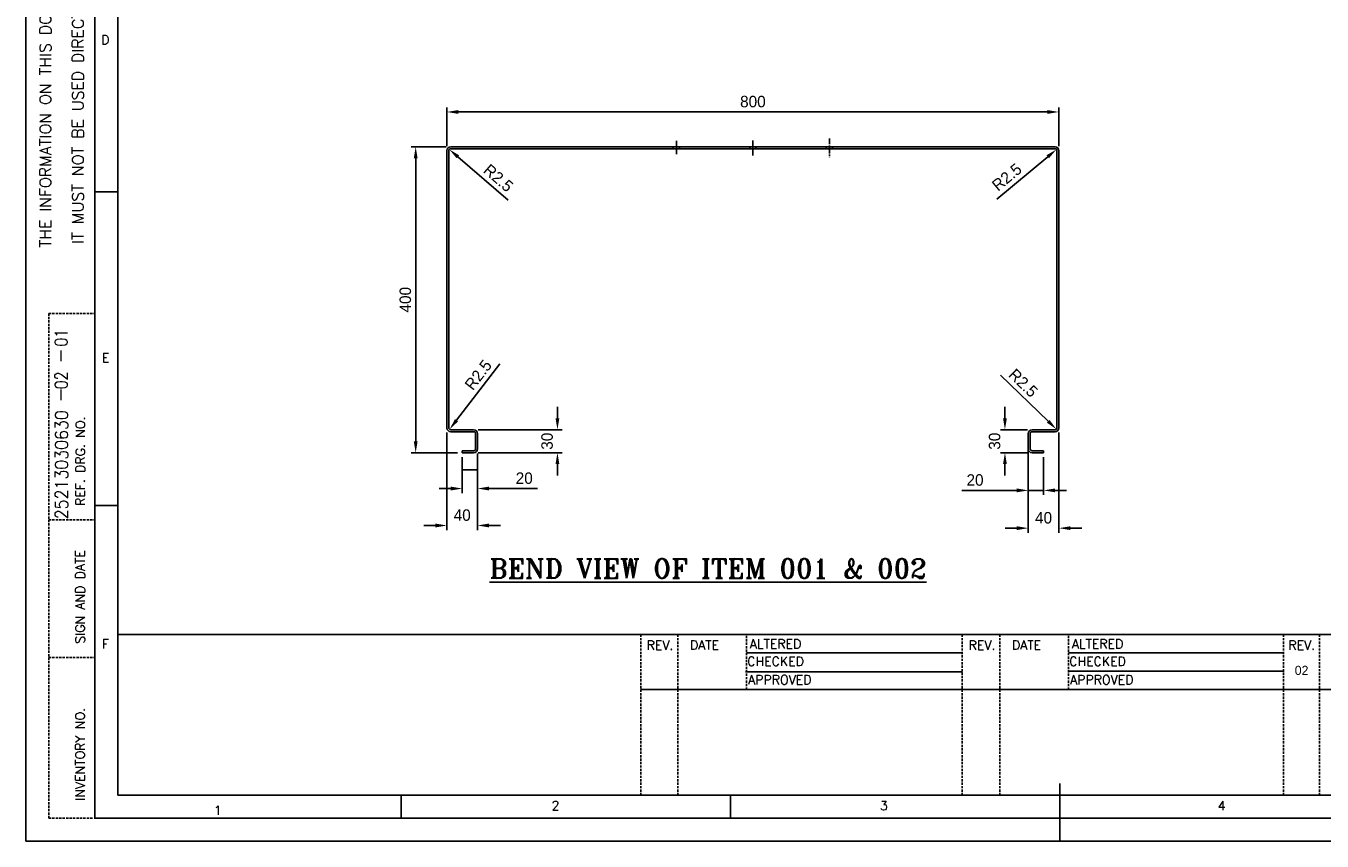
# Model space of a CAD drawing. Extents: x 9638 to 13202, y 922 to 3442.
# Tile 1 of 8: x 9638 to 11332, y 922 to 1988. Entities that reach past the tile are written whole.
import ezdxf
from ezdxf.enums import TextEntityAlignment as Align

# ---------------------------------------------------------------- set-up
doc = ezdxf.new("R2010")
doc.units = 0
doc.header["$MEASUREMENT"] = 0
doc.linetypes.add('CENTER', pattern=[2, 1.25, -0.25, 0.25, -0.25])
doc.linetypes.add('DASHED', pattern=[0.75, 0.5, -0.25])
doc.layers.get('0').update_dxf_attribs({"linetype": 'CONTINUOUS'})
doc.layers.get('DEFPOINTS').update_dxf_attribs({"linetype": 'CONTINUOUS'})
for name, color, linetype in [('CEN', 70, 'CENTER'), ('DIM', 1, 'CONTINUOUS'), ('HEEDAN', 4, 'DASHED'), ('TAXT', 2, 'CONTINUOUS'), ('TEXT', 2, 'CONTINUOUS')]:
    doc.layers.add(name, color=color, linetype=linetype)
doc.styles.add('ROMAND', font='romand')
doc.styles.add('ROMANS', font='romans')
doc.styles.add('ROMANT', font='romant')
doc.dimstyles.get("Standard").update_dxf_attribs({"dimscale": 6, "dimtxt": 2.5, "dimasz": 2.5, "dimexe": 1, "dimexo": 1, "dimgap": 1, "dimtad": 1, "dimdec": 1, "dimzin": 12, "dimdsep": 46, "dimtxsty": 'Standard', "dimcen": 0.09, "dimclrd": 1, "dimclre": 1, "dimclrt": 1, "dimadec": 0, "dimazin": 3, "dimtfac": 1, "dimtdec": 1, "dimtofl": 0, "dimtmove": 0, "dimatfit": 3, "dimfxl": 0, "dimtolj": 1, "dimtzin": 0, "dimarcsym": 0})

# ---------------------------------------------------------------- blocks, each defined once
blk = doc.blocks.new('A2')
for p, q in [((0, 420), (0, 0)), ((15, 415), (15, 5)), ((20, 403), (20, 10)), ((15, 141.49), (20, 141.49)), ((15, 73.15), (20, 73.15)), ((20, 45), (584, 45)), ((157.02, 41), (204.02, 41)), ((227.17, 41), (274.17, 41)), ((156.8, 36.86), (204.08, 36.86)), ((227.17, 37), (274.17, 37)), ((134, 33), (414, 33)), ((225.25, 12.58), (225.25, 0)), ((20, 10), (584, 10)), ((81.75, 10), (81.75, 5)), ((153.5, 10), (153.5, 5)), ((14.84, 5), (589, 5)), ((0, 0), (594, 0))]:
    blk.add_line(p, q)
at = {"linetype": 'DASHED'}
for p, q in [((5, 115), (5, 5)), ((5, 115), (15, 115)), ((5, 70), (15, 70)), ((134, 10), (134, 45.08)), ((142.02, 10), (142.02, 45)), ((157.02, 33), (157.02, 45)), ((204, 10), (204, 45.08)), ((212.17, 10), (212.17, 45)), ((227.17, 33), (227.17, 45)), ((274, 10), (274, 45.08)), ((281.84, 10), (281.84, 45)), ((5, 40), (15, 40)), ((5, 5), (14.55, 5))]:
    blk.add_line(p, q, dxfattribs=at)
at = {"style": 'ROMANS'}
for p in [(6.33, 107.45), (6.33, 98.95)]:
    blk.add_text('-', height=3, rotation=270, dxfattribs=at).set_placement(p)
at = {"color": 7, "style": 'ROMANS', "width": 1.3}
blk.add_attdef('DRG_NO', (70.14, 412.28), '', height=3.5, rotation=180, dxfattribs=at)
at = {"style": 'ROMANS'}
for tag, p, width in [('SHTNO', (9.07, 107.77), 0.8), ('REV_NO', (9.09, 98.48), 0.8), ('DRG_NO', (9.17, 70.14), 0.9)]:
    blk.add_attdef(tag, p, '', height=2.8, rotation=90, dxfattribs=dict(at, width=width))
at = {"color": 7, "style": 'ROMANS'}
for tag, p, height in [('PRODUCT', (483.32, 73.62), 4), ('DRN_SIGN', (535.97, 58.04), 2), ('CHD_SIGN', (535.8, 52), 2), ('APP_SIGN', (535.72, 46.19), 2), ('TITLE1', (425.97, 19.61), 3.5), ('TITLE2', (425.65, 13.39), 3.5)]:
    blk.add_attdef(tag, p, '', height=height, dxfattribs=at)
for tag, height, p in [('DRN_BY', 2, (523.7, 59.35)), ('DRN_DATE', 1.7, (562.23, 59.45)), ('CHD_BY', 2, (523.7, 53.34)), ('CHD_DATE', 1.7, (562.13, 53.93)), ('APP_BY', 2, (523.7, 47.34)), ('APP_DATE', 1.7, (562.13, 47.43)), ('NOVAR', 2.5, (577.98, 47.88)), ('SCALE', 2.5, (485.64, 32.88)), ('ITNO', 2.5, (562.34, 33.54)), ('REFTOASSY', 2.5, (532.31, 32.26)), ('NOIT', 2.5, (577.66, 31.84)), ('REV_NO', 3.5, (578.69, 19.15)), ('SHTNO', 2.5, (541.3, 12.54)), ('NOSHT', 2.5, (581.13, 12.72))]:
    blk.add_attdef(tag, text='', height=height, dxfattribs=at).set_placement(p, align=Align.MIDDLE)
at = {"color": 7, "style": 'ROMANS', "width": 0.8}
blk.add_attdef('WEIGHT', text='', height=2.3, dxfattribs=at).set_placement((504.27, 32.63), align=Align.MIDDLE)
at = {"color": 7, "style": 'ROMANS', "width": 1.3}
blk.add_attdef('DRG_NO', (514.76, 19.09), '', height=3.5, dxfattribs=at)
at = {"layer": 'TEXT', "style": 'ROMANS'}
for s, height, p in [('IT MUST NOT BE USED DIRECTLY OR INDIRECTLY IN ANY WAY DETRIMENTAL TO THE INTEREST OF THE COMPANY.', 2.5, (12.57, 130.15)), ('THE INFORMATION ON THIS DOCUMENT IS THE PROPERTY OF ', 2.5, (5.5, 129.36)), ('REF. DRG. NO.', 2, (12.84, 73.07)), ('SIGN AND DATE', 2, (12.81, 43.02)), ('INVENTORY NO. ', 2, (12.81, 8.8))]:
    blk.add_text(s, height=height, rotation=90, dxfattribs=at).set_placement(p)
at = {"layer": 'TEXT'}
for s, style, p in [('D', 'ROMAND', (16.39, 173.63)), ('E', 'ROMAND', (16.55, 104.35)), ('F', 'ROMAND', (16.55, 41.97)), ('REV.', 'ROMANS', (135.23, 41.69)), ('DATE', 'ROMANS', (144.67, 41.72)), ('ALTERED', 'ROMANS', (157.71, 41.98)), ('REV.', 'ROMANS', (205.39, 41.69)), ('DATE', 'ROMANS', (214.83, 41.72)), ('ALTERED', 'ROMANS', (227.87, 41.98)), ('REV.', 'ROMANS', (275.06, 41.69)), ('CHECKED', 'ROMANS', (157.15, 38.17)), ('CHECKED', 'ROMANS', (227.3, 38.17)), ('APPROVED', 'ROMANS', (157.35, 34.15)), ('APPROVED', 'ROMANS', (227.5, 34.15)), ('2', 'ROMAND', (114.54, 6.73)), ('3', 'ROMAND', (186.07, 6.73)), ('4', 'ROMAND', (259.67, 6.73)), ('1', 'ROMAND', (40.94, 5.7))]:
    blk.add_text(s, height=2, dxfattribs=dict(at, style=style)).set_placement(p)
blk = doc.blocks.new('*D19')
at = {"layer": 'DEFPOINTS', "color": 0}
for p in [(10988.1, 1875.8), (10188.1, 1825.3), (10988.1, 1825.3)]:
    blk.add_point(p, dxfattribs=at)
at = {"layer": 'DIM', "color": 1, "lineweight": -2}
for p, q in [((10188.1, 1831.3), (10188.1, 1881.8)), ((10988.1, 1831.3), (10988.1, 1881.8)), ((10203.1, 1875.8), (10973.1, 1875.8))]:
    blk.add_line(p, q, dxfattribs=at)
at = {"layer": 'DIM', "color": 1}
for points in [[(10203.1, 1878.3), (10203.1, 1873.3), (10188.1, 1875.8)], [(10973.1, 1878.3), (10973.1, 1873.3), (10988.1, 1875.8)]]:
    blk.add_solid(points, dxfattribs=at)
at = {"layer": 'DIM', "color": 1, "insert": (10588.1, 1889.3), "char_height": 15, "attachment_point": 5}
blk.add_mtext('\\A1;800', dxfattribs=at)
blk = doc.blocks.new('*D20')
at = {"layer": 'DEFPOINTS', "color": 0}
for p in [(10147.3, 1830.3), (10193.1, 1830.3), (10208.1, 1430.3)]:
    blk.add_point(p, dxfattribs=at)
at = {"layer": 'DIM', "color": 1, "lineweight": -2}
for p, q in [((10187.1, 1830.3), (10141.3, 1830.3)), ((10147.3, 1445.3), (10147.3, 1815.3)), ((10202.1, 1430.3), (10141.3, 1430.3))]:
    blk.add_line(p, q, dxfattribs=at)
at = {"layer": 'DIM', "color": 1}
for points in [[(10144.8, 1815.3), (10149.8, 1815.3), (10147.3, 1830.3)], [(10144.8, 1445.3), (10149.8, 1445.3), (10147.3, 1430.3)]]:
    blk.add_solid(points, dxfattribs=at)
at = {"layer": 'DIM', "color": 1, "insert": (10133.8, 1630.3), "char_height": 15, "attachment_point": 5, "rotation": 90}
blk.add_mtext('\\A1;400', dxfattribs=at)
blk = doc.blocks.new('*D21')
at = {"layer": 'DEFPOINTS', "color": 0}
for p in [(10188.1, 1462.8), (10228.1, 1435.3), (10228.1, 1335.1)]:
    blk.add_point(p, dxfattribs=at)
at = {"layer": 'DIM', "color": 1, "lineweight": -2}
for p, q in [((10188.1, 1456.8), (10188.1, 1329.1)), ((10228.1, 1429.3), (10228.1, 1329.1)), ((10173.1, 1335.1), (10158.1, 1335.1)), ((10243.1, 1335.1), (10258.1, 1335.1))]:
    blk.add_line(p, q, dxfattribs=at)
at = {"layer": 'DIM', "color": 1}
for points in [[(10173.1, 1337.6), (10173.1, 1332.6), (10188.1, 1335.1)], [(10243.1, 1337.6), (10243.1, 1332.6), (10228.1, 1335.1)]]:
    blk.add_solid(points, dxfattribs=at)
at = {"layer": 'DIM', "color": 1, "insert": (10208.1, 1348.6), "char_height": 15, "attachment_point": 5}
blk.add_mtext('\\A1;40', dxfattribs=at)
blk = doc.blocks.new('*D22')
at = {"layer": 'DEFPOINTS', "color": 0}
for p in [(10208.1, 1430.3), (10228.1, 1435.3), (10228.1, 1383.4)]:
    blk.add_point(p, dxfattribs=at)
at = {"layer": 'DIM', "color": 1, "lineweight": -2}
for p, q in [((10208.1, 1424.3), (10208.1, 1377.4)), ((10228.1, 1429.3), (10228.1, 1377.4)), ((10193.1, 1383.4), (10178.1, 1383.4)), ((10243.1, 1383.4), (10306.5, 1383.4))]:
    blk.add_line(p, q, dxfattribs=at)
at = {"layer": 'DIM', "color": 1}
for points in [[(10193.1, 1385.9), (10193.1, 1380.9), (10208.1, 1383.4)], [(10243.1, 1385.9), (10243.1, 1380.9), (10228.1, 1383.4)]]:
    blk.add_solid(points, dxfattribs=at)
at = {"layer": 'DIM', "color": 1, "insert": (10289.2, 1396.9), "char_height": 15, "attachment_point": 5}
blk.add_mtext('\\A1;20', dxfattribs=at)
blk = doc.blocks.new('*D23')
at = {"layer": 'DEFPOINTS', "color": 0}
for p in [(10988.1, 1462.8), (10948.1, 1435.3), (10988.1, 1331.6)]:
    blk.add_point(p, dxfattribs=at)
at = {"layer": 'DIM', "color": 1, "lineweight": -2}
for p, q in [((10988.1, 1456.8), (10988.1, 1325.6)), ((10948.1, 1429.3), (10948.1, 1325.6)), ((10933.1, 1331.6), (10918.1, 1331.6)), ((11003.1, 1331.6), (11018.1, 1331.6))]:
    blk.add_line(p, q, dxfattribs=at)
at = {"layer": 'DIM', "color": 1}
for points in [[(10933.1, 1334.1), (10933.1, 1329.1), (10948.1, 1331.6)], [(11003.1, 1334.1), (11003.1, 1329.1), (10988.1, 1331.6)]]:
    blk.add_solid(points, dxfattribs=at)
at = {"layer": 'DIM', "color": 1, "insert": (10968.1, 1345.1), "char_height": 15, "attachment_point": 5}
blk.add_mtext('\\A1;40', dxfattribs=at)
blk = doc.blocks.new('*D24')
at = {"layer": 'DEFPOINTS', "color": 0}
for p in [(10948.1, 1445.3), (10968.1, 1430.3), (10948.1, 1381)]:
    blk.add_point(p, dxfattribs=at)
at = {"layer": 'DIM', "color": 1, "lineweight": -2}
for p, q in [((10948.1, 1439.3), (10948.1, 1375)), ((10968.1, 1424.3), (10968.1, 1375)), ((10933.1, 1381), (10861.2, 1381)), ((10983.1, 1381), (10998.1, 1381))]:
    blk.add_line(p, q, dxfattribs=at)
at = {"layer": 'DIM', "color": 1}
for points in [[(10933.1, 1383.5), (10933.1, 1378.5), (10948.1, 1381)], [(10983.1, 1383.5), (10983.1, 1378.5), (10968.1, 1381)]]:
    blk.add_solid(points, dxfattribs=at)
at = {"layer": 'DIM', "color": 1, "insert": (10878.5, 1394.5), "char_height": 15, "attachment_point": 5}
blk.add_mtext('\\A1;20', dxfattribs=at)
blk = doc.blocks.new('*D25')
at = {"layer": 'DEFPOINTS', "color": 0}
for p in [(10223.1, 1460.3), (10223.1, 1430.3), (10332.6, 1430.3)]:
    blk.add_point(p, dxfattribs=at)
at = {"layer": 'DIM', "color": 1, "lineweight": -2}
for p, q in [((10332.6, 1475.3), (10332.6, 1490.3)), ((10229.1, 1460.3), (10338.6, 1460.3)), ((10229.1, 1430.3), (10338.6, 1430.3)), ((10332.6, 1415.3), (10332.6, 1400.3))]:
    blk.add_line(p, q, dxfattribs=at)
at = {"layer": 'DIM', "color": 1}
for points in [[(10330.1, 1475.3), (10335.1, 1475.3), (10332.6, 1460.3)], [(10330.1, 1415.3), (10335.1, 1415.3), (10332.6, 1430.3)]]:
    blk.add_solid(points, dxfattribs=at)
at = {"layer": 'DIM', "color": 1, "insert": (10319.1, 1445.3), "char_height": 15, "attachment_point": 5, "rotation": 90}
blk.add_mtext('\\A1;30', dxfattribs=at)
blk = doc.blocks.new('*D26')
at = {"layer": 'DEFPOINTS', "color": 0}
for p in [(10953.1, 1460.3), (10917.6, 1430.3), (10953.1, 1430.3)]:
    blk.add_point(p, dxfattribs=at)
at = {"layer": 'DIM', "color": 1, "lineweight": -2}
for p, q in [((10917.6, 1475.3), (10917.6, 1490.3)), ((10947.1, 1460.3), (10911.6, 1460.3)), ((10947.1, 1430.3), (10911.6, 1430.3)), ((10917.6, 1415.3), (10917.6, 1400.3))]:
    blk.add_line(p, q, dxfattribs=at)
at = {"layer": 'DIM', "color": 1}
for points in [[(10915.1, 1475.3), (10920.1, 1475.3), (10917.6, 1460.3)], [(10915.1, 1415.3), (10920.1, 1415.3), (10917.6, 1430.3)]]:
    blk.add_solid(points, dxfattribs=at)
at = {"layer": 'DIM', "color": 1, "insert": (10904.1, 1445.3), "char_height": 15, "attachment_point": 5, "rotation": 90}
blk.add_mtext('\\A1;30', dxfattribs=at)
blk = doc.blocks.new('*D28')
at = {"layer": 'DEFPOINTS', "color": 0}
for p in [(10983.1, 1825.3), (10985, 1826.8)]:
    blk.add_point(p, dxfattribs=at)
at = {"layer": 'DIM', "color": 1, "lineweight": -2}
blk.add_line((10906.8, 1762), (10973.5, 1817.3), dxfattribs=at)
at = {"layer": 'DIM', "color": 1}
blk.add_solid([(10971.9, 1819.2), (10975.1, 1815.3), (10985, 1826.8)], dxfattribs=at)
at = {"layer": 'DIM', "color": 1, "insert": (10920.1, 1790.6), "char_height": 15, "attachment_point": 5, "rotation": 39.6637}
blk.add_mtext('\\A1;R2.5', dxfattribs=at)
blk = doc.blocks.new('*D29')
at = {"layer": 'DEFPOINTS', "color": 0}
for p in [(10191.2, 1826.9), (10193.1, 1825.3)]:
    blk.add_point(p, dxfattribs=at)
at = {"layer": 'DIM', "color": 1, "lineweight": -2}
blk.add_line((10268.1, 1760.5), (10202.5, 1817.1), dxfattribs=at)
at = {"layer": 'DIM', "color": 1}
blk.add_solid([(10204.2, 1819), (10200.9, 1815.2), (10191.2, 1826.9)], dxfattribs=at)
at = {"layer": 'DIM', "color": 1, "insert": (10255.4, 1789.4), "char_height": 15, "attachment_point": 5, "rotation": 319.2309}
blk.add_mtext('\\A1;R2.5', dxfattribs=at)
blk = doc.blocks.new('*D30')
at = {"layer": 'DEFPOINTS', "color": 0}
for p in [(10191.6, 1460.8), (10193.1, 1462.8)]:
    blk.add_point(p, dxfattribs=at)
at = {"layer": 'DIM', "color": 1, "lineweight": -2}
blk.add_line((10257.1, 1546.4), (10200.7, 1472.7), dxfattribs=at)
at = {"layer": 'DIM', "color": 1}
blk.add_solid([(10198.7, 1474.2), (10202.7, 1471.2), (10191.6, 1460.8)], dxfattribs=at)
at = {"layer": 'DIM', "color": 1, "insert": (10229.1, 1532), "char_height": 15, "attachment_point": 5, "rotation": 52.551}
blk.add_mtext('\\A1;R2.5', dxfattribs=at)
blk = doc.blocks.new('*D31')
at = {"layer": 'DEFPOINTS', "color": 0}
for p in [(10983.1, 1462.8), (10984.9, 1461)]:
    blk.add_point(p, dxfattribs=at)
at = {"layer": 'DIM', "color": 1, "lineweight": -2}
blk.add_line((10911.7, 1531.5), (10974.1, 1471.4), dxfattribs=at)
at = {"layer": 'DIM', "color": 1}
blk.add_solid([(10975.8, 1473.2), (10972.3, 1469.6), (10984.9, 1461)], dxfattribs=at)
at = {"layer": 'DIM', "color": 1, "insert": (10941.5, 1521.4), "char_height": 15, "attachment_point": 5, "rotation": 316.1004}
blk.add_mtext('\\A1;R2.5', dxfattribs=at)

msp = doc.modelspace()

# ---------------------------------------------------------------- linework, layer by layer
for p, q in [((10193.08, 1830.25), (10983.08, 1830.25)), ((10188.08, 1825.25), (10188.08, 1462.75)), ((10190.58, 1825.25), (10190.58, 1462.75)), ((10193.08, 1827.75), (10983.08, 1827.75)), ((10985.58, 1825.25), (10985.58, 1462.75)), ((10988.08, 1825.25), (10988.08, 1462.75)), ((10193.08, 1460.25), (10223.08, 1460.25)), ((10193.08, 1457.75), (10223.08, 1457.75)), ((10983.08, 1460.25), (10953.08, 1460.25)), ((10983.08, 1457.75), (10953.08, 1457.75)), ((10225.58, 1455.25), (10225.58, 1435.25)), ((10228.08, 1455.25), (10228.08, 1435.25)), ((10948.08, 1455.25), (10948.08, 1435.25)), ((10950.58, 1455.25), (10950.58, 1435.25)), ((10208.08, 1432.75), (10223.08, 1432.75)), ((10208.08, 1432.75), (10208.08, 1430.25)), ((10208.08, 1430.25), (10223.08, 1430.25)), ((10968.08, 1432.75), (10953.08, 1432.75)), ((10968.08, 1430.25), (10953.08, 1430.25)), ((10968.08, 1432.75), (10968.08, 1430.25))]:
    msp.add_line(p, q)
for centre, radius, start, end in [((10193.08, 1825.25), 5, 90, 180), ((10983.08, 1825.25), 5, 0, 90), ((10193.08, 1825.25), 2.5, 90, 180), ((10983.08, 1825.25), 2.5, 0, 90), ((10193.08, 1462.75), 5, 180, 270), ((10193.08, 1462.75), 2.5, 180, 270), ((10223.08, 1455.25), 5, 0, 90), ((10223.08, 1455.25), 2.5, 0, 90), ((10953.08, 1455.25), 5, 90, 180), ((10953.08, 1455.25), 2.5, 90, 180), ((10983.08, 1462.75), 2.5, 270, 0), ((10983.08, 1462.75), 5, 270, 0), ((10223.08, 1435.25), 5, 270, 0), ((10223.08, 1435.25), 2.5, 270, 0), ((10953.08, 1435.25), 5, 180, 270), ((10953.08, 1435.25), 2.5, 180, 270)]:
    msp.add_arc(centre, radius, start, end)
at = {"layer": 'CEN', "linetype": 'CENTER', "ltscale": 6}
for p, q in [((10488.08, 1838.22), (10488.08, 1820.46)), ((10588.08, 1838.56), (10588.08, 1818.05)), ((10688.08, 1841.09), (10688.08, 1816.61))]:
    msp.add_line(p, q, dxfattribs=at)
at = {"layer": 'DIM'}
for p, q in [((10208.08, 1407.68), (10228.08, 1407.68)), ((10948.08, 1380.99), (10968.08, 1380.99))]:
    msp.add_line(p, q, dxfattribs=at)
at = {"layer": 'HEEDAN', "linetype": 'DASHED', "ltscale": 0.3}
for p, q in [((10484.08, 1830.25), (10484.08, 1827.75)), ((10492.08, 1830.25), (10492.08, 1827.75)), ((10584.08, 1830.25), (10584.08, 1827.75)), ((10592.08, 1830.25), (10592.08, 1827.75)), ((10684.08, 1830.25), (10684.08, 1827.75)), ((10692.08, 1830.25), (10692.08, 1827.75))]:
    msp.add_line(p, q, dxfattribs=at)

# ---------------------------------------------------------------- block references
ref = msp.add_blockref('A2', (9637.77, 922.44), dxfattribs=dict(xscale=6, yscale=6, zscale=6))
ref.add_attrib('DRG_NO', '25213030630', (9692.76, 1343.27), dxfattribs={"height": 16.8, "rotation": 90, "style": 'ROMANS', "width": 0.9})
ref.add_attrib('REV_NO', '02', (9692.29, 1513.34), dxfattribs={"height": 16.8, "rotation": 90, "style": 'ROMANS', "width": 0.8})
ref.add_attrib('SHTNO', '01', (9692.17, 1569.06), dxfattribs={"height": 16.8, "rotation": 90, "style": 'ROMANS', "width": 0.8})

# ---------------------------------------------------------------- texts
at = {"layer": 'TAXT', "style": 'ROMANT'}
msp.add_text('%%UBEND VIEW OF ITEM 001 & 002', height=25.2122, dxfattribs=at).set_placement((10243.62, 1266.12))
at = {"layer": 'TAXT'}
msp.add_text('02', height=12, dxfattribs=at).set_placement((11296.47, 1139.61))

# ---------------------------------------------------------------- dimensions: what is measured, and where the dimension line sits
at = {"layer": 'DIM'}
dim = msp.add_linear_dim(base=(10988.08, 1875.8), p1=(10188.08, 1825.25), p2=(10988.08, 1825.25), text='800', dimstyle='Standard', dxfattribs=at)
dim.commit()
dim.dimension.update_dxf_attribs({"geometry": '*D19', "text_midpoint": (10588.08, 1889.3)})
dim = msp.add_linear_dim(base=(10147.26, 1830.25), p1=(10208.08, 1430.25), p2=(10193.08, 1830.25), angle=90, text='400', dimstyle='Standard', dxfattribs=at)
dim.commit()
dim.dimension.update_dxf_attribs({"geometry": '*D20', "text_midpoint": (10133.76, 1630.25)})
for center, mpoint, picture, middle in [((10193.08, 1825.25), (10191.18, 1826.88), '*D29', (10246.56, 1779.13)), ((10983.08, 1825.25), (10985, 1826.85), '*D28', (10928.71, 1780.17)), ((10193.08, 1462.75), (10191.56, 1460.77), '*D30', (10239.8, 1523.75)), ((10983.08, 1462.75), (10984.88, 1461.02), '*D31', (10932.19, 1511.72))]:
    dim = msp.add_radius_dim(center=center, mpoint=mpoint, dimstyle='Standard', override={"dimtmove": 1}, dxfattribs=at)
    dim.commit()
    dim.dimension.update_dxf_attribs({"geometry": picture, "text_midpoint": middle, "dimtype": 164})
for base, p1, p2, picture, middle in [((10332.62, 1430.25), (10223.08, 1460.25), (10223.08, 1430.25), '*D25', (10332.62, 1445.25)), ((10917.61, 1430.25), (10953.08, 1460.25), (10953.08, 1430.25), '*D26', (10917.61, 1445.25))]:
    dim = msp.add_linear_dim(base=base, p1=p1, p2=p2, angle=90, text='30', dimstyle='Standard', dxfattribs=at)
    dim.commit()
    dim.dimension.update_dxf_attribs({"geometry": picture, "text_midpoint": middle, "dimtype": 160})
for base, p1, p2, text, picture, middle in [((10228.08, 1335.07), (10188.08, 1462.75), (10228.08, 1435.25), '40', '*D21', (10208.08, 1335.07)), ((10988.08, 1331.59), (10948.08, 1435.25), (10988.08, 1462.75), '40', '*D23', (10968.08, 1331.59)), ((10948.08, 1380.99), (10968.08, 1430.25), (10948.08, 1445.25), '20', '*D24', (10878.45, 1380.99)), ((10228.08, 1383.37), (10208.08, 1430.25), (10228.08, 1435.25), '20', '*D22', (10289.24, 1383.37))]:
    dim = msp.add_linear_dim(base=base, p1=p1, p2=p2, text=text, dimstyle='Standard', dxfattribs=at)
    dim.commit()
    dim.dimension.update_dxf_attribs({"geometry": picture, "text_midpoint": middle, "dimtype": 160})

doc.saveas('drawing.dxf')
